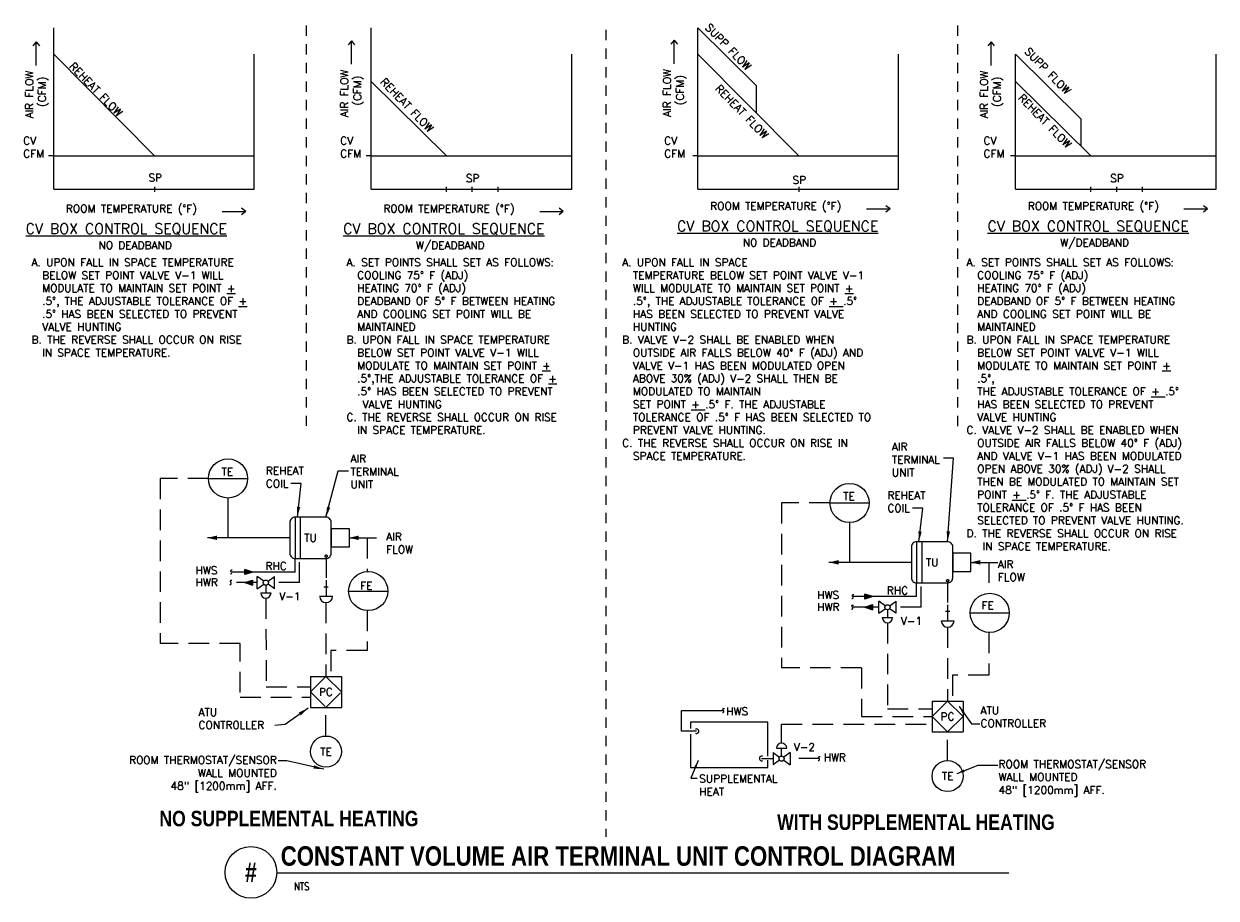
# Model space of a CAD drawing. Header units: inches. Extents: x 2.4 to 16.8, y -9.4 to 1.2.
import ezdxf
from ezdxf.enums import TextEntityAlignment as Align

# ---------------------------------------------------------------- set-up
doc = ezdxf.new("R2010")
doc.units = ezdxf.units.IN
doc.header["$MEASUREMENT"] = 0
doc.linetypes.add('HIDDEN', pattern=[0.375, 0.25, -0.125])
doc.linetypes.add('HIDDEN2', pattern=[0.1875, 0.125, -0.0625])
for name, color, linetype in [('M-DETL-DIMS', 2, 'Continuous'), ('M-DETL-HEVY', 5, 'Continuous'), ('M-DETL-MEDM', 4, 'Continuous'), ('M-DETL-TEXT', 2, 'Continuous'), ('M-DETL-THIN', 2, 'Continuous'), ('M-DETL-XTHN', 8, 'Continuous')]:
    doc.layers.add(name, color=color, linetype=linetype)
doc.styles.add('BOLD', font='bold.shx', dxfattribs={"width": 0.9})
doc.styles.add('Romans', font='romans.shx')
doc.dimstyles.new('VA-Dims', dxfattribs={"dimtxt": 0.09375, "dimasz": 0.09375, "dimexe": 0.09375, "dimexo": 0.03125, "dimgap": 0.02, "dimtad": 1, "dimdec": 5, "dimzin": 0, "dimdsep": 46, "dimlunit": 4, "dimtxsty": 'Romans', "dimblk": 'ARCHTICK', "dimcen": 0.09375, "dimclrd": 256, "dimclre": 256, "dimclrt": 256, "dimadec": 0, "dimazin": 0, "dimtfac": 1, "dimtdec": 5, "dimtofl": 0, "dimtmove": 0, "dimatfit": 3, "dimfxl": 1, "dimfrac": 2, "dimtolj": 1, "dimtzin": 0, "dimlwd": -1, "dimlwe": -1, "dimarcsym": 0})
doc.dimstyles.new('VA-Lead', dxfattribs={"dimtxt": 0.09375, "dimasz": 0.125, "dimexe": 0.125, "dimexo": 0.03125, "dimgap": 0.02, "dimtad": 1, "dimdec": 5, "dimzin": 0, "dimdsep": 46, "dimlunit": 4, "dimtxsty": 'Romans', "dimcen": 0.125, "dimclrd": 256, "dimclre": 256, "dimclrt": 256, "dimadec": 0, "dimazin": 0, "dimtfac": 1, "dimtdec": 5, "dimtofl": 0, "dimtmove": 0, "dimatfit": 3, "dimfxl": 1, "dimfrac": 2, "dimtolj": 1, "dimtzin": 0, "dimlwd": -1, "dimlwe": -1, "dimarcsym": 0})

# ---------------------------------------------------------------- blocks, each defined once
blk = doc.blocks.new('_ArchTick')
at = {"color": 0, "linetype": 'ByBlock', "const_width": 0.15}
blk.add_lwpolyline([(-0.5, -0.5), (0.5, 0.5)], dxfattribs=at)

msp = doc.modelspace()

# ---------------------------------------------------------------- hatches: boundary and pattern name
at = {"layer": 'M-DETL-MEDM'}
h = msp.add_hatch(color=256, dxfattribs=at)
h.paths.add_polyline_path([(5.083, -5.385), (5.083, -5.417), (5.177, -5.417)])
h.paths.add_polyline_path([(5.177, -5.417), (5.083, -5.417), (5.083, -5.448)])
h = msp.add_hatch(color=256, dxfattribs=at)
h.paths.add_polyline_path([(5.175, -5.576), (5.175, -5.545), (5.082, -5.545)])
h.paths.add_polyline_path([(5.082, -5.545), (5.175, -5.545), (5.175, -5.514)])
h = msp.add_hatch(color=256, dxfattribs=at)
h.paths.add_polyline_path([(12.591, -5.683), (12.591, -5.714), (12.685, -5.714)])
h.paths.add_polyline_path([(12.685, -5.714), (12.591, -5.714), (12.591, -5.745)])
h = msp.add_hatch(color=256, dxfattribs=at)
h.paths.add_polyline_path([(12.684, -5.874), (12.684, -5.843), (12.59, -5.843)])
h.paths.add_polyline_path([(12.59, -5.843), (12.684, -5.843), (12.684, -5.811)])

# ---------------------------------------------------------------- linework, layer by layer
at = {"layer": 'M-DETL-DIMS'}
for p, q in [((2.766, -0.782), (2.766, 1.174)), ((6.611, -0.782), (6.611, 1.174)), ((10.569, -0.782), (10.569, 1.174)), ((10.569, 1.174), (11.274, 0.474)), ((6.371, 1.018), (6.331, 0.968)), ((6.371, 0.732), (6.371, 1.018)), ((6.371, 1.018), (6.411, 0.968)), ((10.281, 1.024), (10.241, 0.974)), ((10.281, 0.738), (10.281, 1.024)), ((10.281, 1.024), (10.321, 0.974)), ((2.555, 1.005), (2.515, 0.955)), ((2.555, 0.719), (2.555, 1.005)), ((2.555, 1.005), (2.595, 0.955)), ((14.118, 1.005), (14.078, 0.955)), ((14.118, 0.719), (14.118, 1.005)), ((14.118, 1.005), (14.158, 0.955)), ((3.988, -0.378), (2.766, 0.856)), ((5.196, -0.782), (5.196, 0.856)), ((9.041, -0.782), (9.041, 0.856)), ((11.791, -0.378), (10.569, 0.856)), ((12.999, -0.782), (12.999, 0.856)), ((14.414, -0.782), (14.414, 0.856)), ((14.414, 0.856), (15.205, 0.071)), ((16.845, -0.782), (16.845, 0.856)), ((7.523, -0.378), (6.611, 0.522)), ((11.274, 0.474), (11.274, 0.144)), ((15.326, -0.378), (14.414, 0.522)), ((15.205, 0.071), (15.205, -0.258)), ((2.766, -0.378), (2.704, -0.378)), ((2.766, -0.378), (5.196, -0.378)), ((6.611, -0.378), (6.55, -0.378)), ((6.611, -0.378), (9.041, -0.378)), ((10.569, -0.378), (10.508, -0.378)), ((10.569, -0.378), (12.999, -0.378)), ((14.414, -0.378), (14.353, -0.378)), ((14.414, -0.378), (16.845, -0.378)), ((2.766, -0.782), (5.196, -0.782)), ((3.991, -0.812), (3.991, -0.751)), ((6.611, -0.782), (9.041, -0.782)), ((7.523, -0.812), (7.523, -0.751)), ((7.836, -0.812), (7.836, -0.751)), ((8.15, -0.812), (8.15, -0.751)), ((10.569, -0.782), (12.999, -0.782)), ((11.794, -0.812), (11.794, -0.751)), ((14.414, -0.782), (16.845, -0.782)), ((15.326, -0.812), (15.326, -0.751)), ((15.64, -0.812), (15.64, -0.751)), ((15.953, -0.812), (15.953, -0.751)), ((12.895, -1.02), (12.845, -0.98)), ((16.741, -1.02), (16.691, -0.98)), ((4.806, -1.052), (5.092, -1.052)), ((5.092, -1.052), (5.042, -1.012)), ((5.092, -1.052), (5.042, -1.092)), ((8.652, -1.052), (8.937, -1.052)), ((8.937, -1.052), (8.887, -1.012)), ((8.937, -1.052), (8.887, -1.092)), ((12.609, -1.02), (12.895, -1.02)), ((12.895, -1.02), (12.845, -1.06)), ((16.455, -1.02), (16.741, -1.02)), ((16.741, -1.02), (16.691, -1.06))]:
    msp.add_line(p, q, dxfattribs=at)
at = {"layer": 'M-DETL-HEVY'}
for p, q in [((5.689, -4.752), (5.689, -5.252)), ((5.752, -4.752), (5.752, -5.252)), ((13.217, -5.049), (13.217, -5.549)), ((13.28, -5.049), (13.28, -5.549))]:
    msp.add_line(p, q, dxfattribs=at)
for points in [[(5.689, -5.252), (6.064, -5.252, 0.414214), (6.127, -5.189), (6.127, -4.814, 0.414214), (6.064, -4.752), (5.689, -4.752, 0.414214), (5.627, -4.814), (5.627, -5.189, 0.414214)], [(13.217, -5.549), (13.592, -5.549, 0.414214), (13.655, -5.487), (13.655, -5.112, 0.414214), (13.592, -5.049), (13.217, -5.049, 0.414214), (13.155, -5.112), (13.155, -5.487, 0.414214)]]:
    msp.add_lwpolyline(points, format="xyb", close=True, dxfattribs=at)
for points in [[(6.127, -5.112), (6.347, -5.112), (6.347, -4.892), (6.127, -4.892)], [(13.655, -5.409), (13.875, -5.409), (13.875, -5.189), (13.655, -5.189)]]:
    msp.add_lwpolyline(points, close=True, dxfattribs=at)
at = {"layer": 'M-DETL-MEDM'}
for p, q in [((4.64, -4.283), (5.114, -4.283)), ((4.877, -4.52), (4.877, -5.002)), ((12.167, -4.58), (12.642, -4.58)), ((12.405, -4.818), (12.405, -5.299)), ((5.689, -5.417), (5.689, -5.252)), ((5.689, -5.417), (4.919, -5.417)), ((5.083, -5.448), (5.083, -5.385)), ((5.177, -5.417), (5.083, -5.385)), ((5.177, -5.417), (5.083, -5.448)), ((5.31, -5.527), (5.232, -5.472)), ((5.232, -5.618), (5.232, -5.472)), ((5.362, -5.527), (5.44, -5.472)), ((5.44, -5.618), (5.44, -5.472)), ((5.082, -5.545), (5.175, -5.514)), ((5.082, -5.545), (5.175, -5.576)), ((5.175, -5.514), (5.175, -5.576)), ((5.232, -5.618), (5.31, -5.563)), ((5.336, -5.576), (5.336, -5.67)), ((5.44, -5.618), (5.362, -5.563)), ((6.039, -5.594), (6.092, -5.594)), ((6.066, -5.515), (6.066, -5.709)), ((13.217, -5.714), (13.217, -5.549)), ((5.274, -5.67), (5.399, -5.67)), ((5.987, -5.709), (6.144, -5.709)), ((6.338, -5.647), (6.812, -5.647)), ((13.217, -5.714), (12.447, -5.714)), ((12.591, -5.745), (12.591, -5.683)), ((12.685, -5.714), (12.591, -5.683)), ((12.685, -5.714), (12.591, -5.745)), ((12.838, -5.825), (12.759, -5.77)), ((12.759, -5.915), (12.759, -5.77)), ((12.889, -5.825), (12.968, -5.77)), ((12.968, -5.915), (12.968, -5.77)), ((12.759, -5.843), (12.442, -5.843)), ((12.59, -5.843), (12.684, -5.811)), ((12.59, -5.843), (12.684, -5.874)), ((12.684, -5.811), (12.684, -5.874)), ((12.759, -5.915), (12.838, -5.86)), ((12.864, -5.874), (12.864, -5.968)), ((12.968, -5.915), (12.889, -5.86)), ((13.567, -5.891), (13.62, -5.891)), ((13.593, -5.813), (13.593, -6.006)), ((13.866, -5.911), (14.34, -5.911)), ((12.801, -5.968), (12.926, -5.968)), ((13.515, -6.006), (13.671, -6.006)), ((5.877, -6.681), (6.252, -6.681)), ((5.877, -6.681), (5.877, -7.056)), ((6.064, -6.681), (5.877, -6.868)), ((6.252, -6.868), (6.064, -6.681)), ((6.252, -6.681), (6.252, -7.056)), ((5.877, -7.056), (6.252, -7.056)), ((13.405, -6.978), (13.78, -6.978)), ((13.405, -6.978), (13.405, -7.353)), ((13.592, -6.978), (13.405, -7.166)), ((13.78, -7.166), (13.592, -6.978)), ((13.78, -6.978), (13.78, -7.353)), ((10.369, -7.344), (10.369, -7.094)), ((10.369, -7.094), (10.869, -7.094)), ((13.405, -7.166), (13.592, -7.353)), ((13.592, -7.353), (13.78, -7.166)), ((10.552, -7.344), (10.369, -7.344)), ((10.479, -7.234), (10.479, -7.313)), ((13.405, -7.353), (13.78, -7.353)), ((11.478, -7.603), (11.557, -7.658)), ((11.478, -7.603), (11.478, -7.749)), ((11.52, -7.551), (11.645, -7.551)), ((11.582, -7.645), (11.582, -7.551)), ((11.687, -7.603), (11.608, -7.658)), ((11.687, -7.603), (11.687, -7.749)), ((11.34, -7.674), (11.478, -7.674)), ((11.557, -7.694), (11.478, -7.749)), ((11.608, -7.694), (11.687, -7.749))]:
    msp.add_line(p, q, dxfattribs=at)
at = {"layer": 'M-DETL-MEDM', "linetype": 'HIDDEN'}
for p, q in [((6.564, -5.002), (6.564, -5.41)), ((5.744, -5.545), (5.744, -5.252)), ((6.066, -5.237), (6.066, -5.515)), ((14.092, -5.299), (14.092, -5.674)), ((5.232, -5.545), (4.914, -5.545)), ((5.744, -5.545), (5.44, -5.545)), ((13.272, -5.843), (13.272, -5.549)), ((13.593, -5.534), (13.593, -5.813)), ((6.064, -5.787), (6.064, -6.681)), ((6.564, -5.884), (6.564, -6.368)), ((13.272, -5.843), (12.968, -5.843)), ((13.592, -6.084), (13.592, -6.978)), ((14.092, -6.148), (14.092, -6.666)), ((5.023, -6.28), (4.055, -6.28)), ((5.023, -6.876), (5.023, -6.28)), ((6.564, -6.368), (6.122, -6.368)), ((6.122, -6.368), (6.122, -6.681)), ((12.551, -6.577), (11.582, -6.577)), ((14.092, -6.666), (13.65, -6.666)), ((13.65, -6.666), (13.65, -6.978)), ((5.877, -6.868), (6.064, -7.056)), ((6.064, -7.056), (6.252, -6.868)), ((6.064, -7.399), (6.064, -7.056)), ((13.592, -7.697), (13.592, -7.353))]:
    msp.add_line(p, q, dxfattribs=at)
for points in [[(4.64, -4.283), (4.055, -4.283), (4.055, -6.28)], [(12.167, -4.58), (11.582, -4.58), (11.582, -6.577)], [(5.336, -5.732), (5.339, -6.806), (5.877, -6.806)], [(12.864, -6.03), (12.864, -7.072), (13.405, -7.072)], [(12.551, -6.577), (12.551, -7.166), (13.405, -7.166)], [(5.023, -6.931), (5.877, -6.931)], [(11.582, -7.488), (11.582, -7.259), (13.405, -7.259)]]:
    msp.add_lwpolyline(points, dxfattribs=at)
at = {"layer": 'M-DETL-MEDM'}
for points in [[(4.906, -5.439, 0.726997), (4.919, -5.417), (4.919, -5.417, -0.261361), (4.91, -5.402), (4.91, -5.402, -0.540265), (4.929, -5.391)], [(12.433, -5.736, 0.726997), (12.447, -5.714), (12.447, -5.714, -0.261361), (12.438, -5.7), (12.438, -5.7, -0.540265), (12.457, -5.688)], [(12.428, -5.865, 0.726997), (12.442, -5.843), (12.442, -5.843, -0.261361), (12.432, -5.828), (12.432, -5.828, -0.540265), (12.451, -5.817)], [(10.866, -7.117, 0.726997), (10.879, -7.094), (10.879, -7.094, -0.261361), (10.87, -7.08), (10.87, -7.08, -0.540265), (10.889, -7.069)]]:
    msp.add_lwpolyline(points, format="xyb", dxfattribs=at)
at = {"layer": 'M-DETL-MEDM', "linetype": 'HIDDEN'}
msp.add_lwpolyline([(4.9, -5.567, 0.726997), (4.914, -5.545), (4.914, -5.545, -0.261361), (4.905, -5.53), (4.905, -5.53, -0.540265), (4.924, -5.519)], format="xyb", dxfattribs=at)
at = {"layer": 'M-DETL-MEDM'}
for points in [[(11.414, -7.647), (11.414, -7.234), (10.479, -7.234)], [(10.479, -7.379), (10.479, -7.784), (11.414, -7.784), (11.414, -7.695)]]:
    msp.add_lwpolyline(points, dxfattribs=at)
for centre, radius in [((4.877, -4.283), 0.237), ((12.405, -4.58), 0.237), ((6.575, -5.647), 0.237), ((5.336, -5.545), 0.0312), ((14.103, -5.911), 0.237), ((12.864, -5.843), 0.0312), ((6.064, -7.59), 0.188), ((11.582, -7.676), 0.0312), ((13.592, -7.887), 0.188)]:
    msp.add_circle(centre, radius, dxfattribs=at)
at = {"layer": 'M-DETL-MEDM', "linetype": 'HIDDEN'}
for centre in [(6.066, -5.223), (13.593, -5.521)]:
    msp.add_circle(centre, 0.0138, dxfattribs=at)
at = {"layer": 'M-DETL-MEDM'}
for centre, radius, start, end in [((5.336, -5.67), 0.0625, 180, 0), ((6.066, -5.709), 0.0781, 180, 0), ((12.864, -5.968), 0.0625, 180, 0), ((13.593, -6.006), 0.0781, 180, 0), ((10.552, -7.344), 0.0275, 238.3097, 122.2939), ((11.582, -7.551), 0.0625, 0, 180), ((11.34, -7.674), 0.0275, 57.7061, 301.6903)]:
    msp.add_arc(centre, radius, start, end, dxfattribs=at)
at = {"layer": 'M-DETL-TEXT', "color": 5}
for p, q in [((5.627, -5.002), (4.627, -5.002)), ((6.342, -5.002), (6.675, -5.002)), ((13.155, -5.299), (12.155, -5.299)), ((13.87, -5.299), (14.202, -5.299))]:
    msp.add_line(p, q, dxfattribs=at)
at = {"layer": 'M-DETL-TEXT'}
msp.add_line((5.468, -9.058), (14.335, -9.058), dxfattribs=at)
msp.add_circle((5.155, -9.053), 0.313, dxfattribs=at)
at = {"layer": 'M-DETL-TEXT', "color": 5}
for points in [[(4.744, -5.029), (4.744, -4.975), (4.627, -5.002)], [(6.46, -5.029), (6.46, -4.975), (6.342, -5.002)], [(12.272, -5.326), (12.272, -5.272), (12.155, -5.299)], [(13.987, -5.326), (13.987, -5.272), (13.87, -5.299)]]:
    msp.add_solid(points, dxfattribs=at)
at = {"layer": 'M-DETL-THIN', "linetype": 'HIDDEN'}
msp.add_line((12.039, -7.676), (11.687, -7.676), dxfattribs=at)
at = {"layer": 'M-DETL-THIN'}
for points, format in [([(10.692, -7.094, 0, 0.0469, 0), (10.765, -7.094, 0, 0, 0), (10.768, -7.094, 0, 0, 0)], "xyseb"), ([(12.026, -7.698, 0.726997), (12.039, -7.676), (12.039, -7.676, -0.261361), (12.03, -7.661), (12.03, -7.661, -0.540265), (12.049, -7.65)], "xyb"), ([(11.695, -7.712, 0, 0.0469, 0), (11.622, -7.712, 0, 0, 0), (11.62, -7.712, 0, 0, 0)], "xyseb")]:
    msp.add_lwpolyline(points, format=format, dxfattribs=at)
at = {"layer": 'M-DETL-XTHN', "linetype": 'HIDDEN2'}
for p, q in [((5.822, 1.2), (5.822, -3.645)), ((13.712, 1.2), (13.712, -3.671)), ((9.454, 1.149), (9.454, -8.621))]:
    msp.add_line(p, q, dxfattribs=at)

# ---------------------------------------------------------------- texts
at = {"layer": 'M-DETL-TEXT', "style": 'Romans'}
for s, p in [('TE', (4.87, -4.2)), ('TE', (12.397, -4.498)), ('FE', (6.554, -5.58)), ('FE', (14.079, -5.821)), ('PC', (6.064, -6.868)), ('PC', (13.592, -7.166)), ('TE', (6.064, -7.59)), ('TE', (13.592, -7.887))]:
    msp.add_text(s, height=0.0938, dxfattribs=at).set_placement(p, align=Align.MIDDLE_CENTER)
at = {"layer": 'M-DETL-TEXT', "ltscale": 0.5, "style": 'BOLD', "width": 0.85}
for s, p in [('NO SUPPLEMENTAL HEATING', (4.046, -8.495)), ('WITH SUPPLEMENTAL HEATING', (11.528, -8.539))]:
    msp.add_text(s, height=0.1875, dxfattribs=at).set_placement(p)
at = {"layer": 'M-DETL-TEXT'}
for s, height, style, width, p in [('CONSTANT VOLUME AIR TERMINAL UNIT CONTROL DIAGRAM', 0.23622, 'BOLD', 0.85, (5.516, -8.973)), ('NTS', 0.0938, 'Romans', 0.8, (5.676, -9.269))]:
    msp.add_text(s, height=height, dxfattribs=dict(at, style=style, width=width)).set_placement(p)
at = {"layer": 'M-DETL-TEXT', "style": 'BOLD', "width": 0.8}
msp.add_text('#', height=0.236, dxfattribs=at).set_placement((5.155, -9.053), align=Align.MIDDLE)
at = {"layer": 'M-DETL-TEXT', "attachment_point": 1, "style": 'Romans'}
for s, insert, char_height, width, rotation in [('SUPP FLOW', (10.716, 1.235), 0.0938, 1.13676, 314.2696), ('SUPP FLOW', (14.585, 0.943), 0.0938, 1.13676, 314.2696), ('REHEAT FLOW', (3.014, 0.765), 0.09375, 1.13676, 314.2696), ('\\pi0.02917;AIR FLOW \\P\\pi0.1698;(CFM)', (2.423, 0.049), 0.09375, 0.71013, 90), ('\\pi0.02917;AIR FLOW \\P\\pi0.1698;(CFM)', (6.239, 0.062), 0.09375, 0.71013, 90), ('\\pi0.02917;AIR FLOW \\P\\pi0.1698;(CFM)', (10.148, 0.068), 0.09375, 0.71013, 90), ('\\pi0.02917;AIR FLOW \\P\\pi0.1698;(CFM)', (13.986, 0.049), 0.09375, 0.71013, 90), ('REHEAT FLOW', (6.782, 0.575), 0.09375, 1.13676, 314.2696), ('REHEAT FLOW', (10.837, 0.496), 0.09375, 1.13676, 314.2696), ('REHEAT FLOW', (14.507, 0.382), 0.09375, 1.13676, 314.2696)]:
    msp.add_mtext(s, dxfattribs=dict(at, insert=insert, char_height=char_height, width=width, rotation=rotation))
at = {"layer": 'M-DETL-TEXT', "style": 'Romans'}
for s, insert, char_height, width, attachment_point in [('CV\\PCFM', (2.397, -0.146), 0.0938, 0.71013, 1), ('CV\\PCFM', (6.236, -0.146), 0.0938, 0.71013, 1), ('CV\\PCFM', (10.159, -0.146), 0.0938, 0.71013, 1), ('CV \\PCFM', (14.028, -0.146), 0.0938, 0.71013, 1), ('SP', (3.913, -0.594), 0.0938, 0.71013, 1), ('SP', (7.758, -0.6), 0.0938, 0.71013, 1), ('SP', (11.716, -0.622), 0.0938, 0.71013, 1), ('SP', (15.562, -0.6), 0.0938, 0.71013, 1), ('ROOM TEMPERATURE (%%DF)', (2.914, -0.968), 0.09375, 1.81591, 1), ('ROOM TEMPERATURE (%%DF)', (6.759, -0.968), 0.09375, 1.81591, 1), ('ROOM TEMPERATURE (%%DF)', (10.717, -0.936), 0.09375, 1.81591, 1), ('ROOM TEMPERATURE (%%DF)', (14.563, -0.936), 0.09375, 1.81591, 1), ('{\\LCV BOX CONTROL SEQUENCE}', (2.427, -1.196), 0.125, 2.93348, 1), ('{\\LCV BOX CONTROL SEQUENCE}', (6.272, -1.196), 0.125, 2.93348, 1), ('{\\L CV BOX CONTROL SEQUENCE}', (10.23, -1.164), 0.125, 2.93348, 1), ('{\\LCV BOX CONTROL SEQUENCE}', (14.076, -1.164), 0.125, 2.93348, 1), ('NO DEADBAND', (3.308, -1.412), 0.09375, 1.81591, 1), ('W/DEADBAND', (7.153, -1.412), 0.0938, 1.81591, 1), ('NO DEADBAND', (11.111, -1.38), 0.09375, 1.81591, 1), ('W/DEADBAND', (14.957, -1.38), 0.0938, 1.81591, 1), ('A. UPON FALL IN SPACE TEMPERATURE \\P  BELOW SET POINT VALVE V-1 WILL \\P  MODULATE TO MAINTAIN SET POINT {\\L+} \\P  .5%%D, THE ADJUSTABLE TOLERANCE OF {\\L+} \\P  .5%%D HAS BEEN SELECTED TO PREVENT\\P  VALVE HUNTING\\PB. THE REVERSE SHALL OCCUR ON RISE\\P  IN SPACE TEMPERATURE.', (2.497, -1.619), 0.09375, 3.06344, 1), ('A. SET POINTS SHALL SET AS FOLLOWS:\\P  COOLING 75%%D F (ADJ)\\P  HEATING 70%%D F (ADJ)\\P  DEADBAND OF 5%%D F BETWEEN HEATING \\P  AND COOLING SET POINT WILL BE \\P  MAINTAINED\\PB. UPON FALL IN SPACE TEMPERATURE \\P  BELOW SET POINT VALVE V-1 WILL \\P  MODULATE TO MAINTAIN SET POINT {\\L+} \\P  .5%%D,THE ADJUSTABLE TOLERANCE OF {\\L+} \\P  .5%%D HAS BEEN SELECTED TO PREVENT \\P   VALVE HUNTING\\PC. THE REVERSE SHALL OCCUR ON RISE\\P  IN SPACE TEMPERATURE.', (6.314, -1.619), 0.09375, 3.09137, 1), ('A. UPON FALL IN SPACE \\P  TEMPERATURE BELOW SET POINT VALVE V-1 \\P  WILL MODULATE TO MAINTAIN SET POINT {\\L+} \\P  .5%%D, THE ADJUSTABLE TOLERANCE OF {\\L+} .5%%D \\P  HAS BEEN SELECTED TO PREVENT VALVE \\P  HUNTING\\PB. VALVE V-2 SHALL BE ENABLED WHEN \\P  OUTSIDE AIR FALLS BELOW 40%%D F (ADJ) AND   \\P  VALVE V-1 HAS BEEN MODULATED OPEN\\P  ABOVE 30% (ADJ) V-2 SHALL THEN BE \\P  MODULATED TO MAINTAIN\\P  SET POINT {\\L+} .5%%D F. THE ADJUSTABLE \\P  TOLERANCE OF .5%%D F HAS BEEN SELECTED TO \\P  PREVENT VALVE HUNTING.\\PC. THE REVERSE SHALL OCCUR ON RISE IN \\P  SPACE TEMPERATURE.', (9.652, -1.619), 0.09375, 3.56028, 1), ('A. SET POINTS SHALL SET AS FOLLOWS:\\P  COOLING 75%%D F (ADJ)\\P  HEATING 70%%D F (ADJ)\\P  DEADBAND OF 5%%D F BETWEEN HEATING \\P  AND COOLING SET POINT WILL BE \\P  MAINTAINED\\PB. UPON FALL IN SPACE TEMPERATURE\\P  BELOW SET POINT VALVE V-1 WILL \\P  MODULATE TO MAINTAIN SET POINT {\\L+} \\P  .5%%D,  \\P  THE ADJUSTABLE TOLERANCE OF {\\L+} .5%%D \\P  HAS BEEN SELECTED TO PREVENT \\P  VALVE HUNTING\\PC. VALVE V-2 SHALL BE ENABLED WHEN \\P  OUTSIDE AIR FALLS BELOW 40%%D F (ADJ)\\P  AND VALVE V-1 HAS BEEN MODULATED \\P  OPEN ABOVE 30% (ADJ) V-2 SHALL \\P  THEN BE MODULATED TO MAINTAIN SET \\P  POINT {\\L+} .5%%D F. THE ADJUSTABLE \\P  TOLERANCE OF .5%%D F HAS BEEN  \\P  SELECTED TO PREVENT VALVE HUNTING.\\PD. THE REVERSE SHALL OCCUR ON RISE\\P   IN SPACE TEMPERATURE.', (13.823, -1.619), 0.09375, 3.09137, 1), ('AIR\\PTERMINAL UNIT', (12.917, -3.852), 0.09375, 0.71013, 1), ('\\PAIR\\PTERMINAL UNIT', (6.362, -3.84), 0.09375, 0.71013, 1), ('REHEAT COIL', (5.335, -4.142), 0.09375, 0.71013, 1), ('REHEAT COIL', (12.863, -4.44), 0.09375, 0.71013, 1), ('TU', (5.877, -5.002), 0.0938, 0.56601, 5), ('AIR FLOW', (6.792, -4.94), 0.0938, 0.53285, 1), ('RHC', (5.46, -5.343), 0.0938, 0.56601, 5), ('TU', (13.405, -5.299), 0.0938, 0.56601, 5), ('AIR FLOW', (14.201, -5.275), 0.0938, 0.53285, 1), ('HWS', (4.484, -5.35), 0.0938, 0.26786, 1), ('HWR', (4.484, -5.494), 0.0938, 0.36607, 1), ('RHC', (12.987, -5.64), 0.0938, 0.56601, 5), ('V-1', (5.499, -5.663), 0.0938, 0.24107, 1), ('HWS', (12.012, -5.647), 0.0938, 0.26786, 1), ('HWR', (12.012, -5.792), 0.0938, 0.36607, 1), ('V-1', (13.027, -5.96), 0.0938, 0.24107, 1), ('ATU\\PCONTROLLER', (4.52, -7.066), 0.0938, 0.71013, 1), ('HWS', (10.91, -7.055), 0.0938, 0.26786, 1), ('ATU\\PCONTROLLER', (13.99, -7.045), 0.0938, 0.71013, 1), ('V-2', (11.729, -7.489), 0.0938, 0.26786, 1), ('HWR', (12.092, -7.615), 0.0938, 0.36607, 1), ('SUPPLEMENTAL\\PHEAT', (10.584, -7.872), 0.09375, 0.36607, 1)]:
    msp.add_mtext(s, dxfattribs=dict(at, insert=insert, char_height=char_height, width=width, attachment_point=attachment_point))
at = {"layer": 'M-DETL-TEXT', "char_height": 0.09375, "style": 'Romans'}
for insert, attachment_point in [((5.467, -7.646), 3), ((14.21, -7.696), 1)]:
    msp.add_mtext('ROOM THERMOSTAT/SENSOR\\PWALL MOUNTED\\P48" [1200mm] AFF.', dxfattribs=dict(at, insert=insert, attachment_point=attachment_point))

# ---------------------------------------------------------------- leaders
at = {"layer": 'M-DETL-DIMS'}
for points in [[(13.732, -7.044), (13.882, -7.254), (13.983, -7.254)], [(10.573, -7.7), (10.481, -7.913), (10.56, -7.913)], [(13.707, -7.855), (13.962, -7.753), (14.2, -7.753)]]:
    msp.add_leader(points, dimstyle='VA-Dims', dxfattribs=at)
at = {"layer": 'M-DETL-TEXT'}
for points in [[(13.592, -5.049), (13.665, -4.037), (13.544, -4.037)], [(6.064, -4.752), (6.213, -4.189), (6.338, -4.189)], [(5.717, -4.752), (5.764, -4.346), (5.639, -4.346)], [(13.245, -5.049), (13.291, -4.644), (13.166, -4.644)], [(5.847, -7.063), (5.571, -7.262), (5.446, -7.274)], [(6.038, -7.804), (5.589, -7.704), (5.483, -7.703)]]:
    msp.add_leader(points, dimstyle='VA-Lead', dxfattribs=at)

doc.saveas('drawing.dxf')
